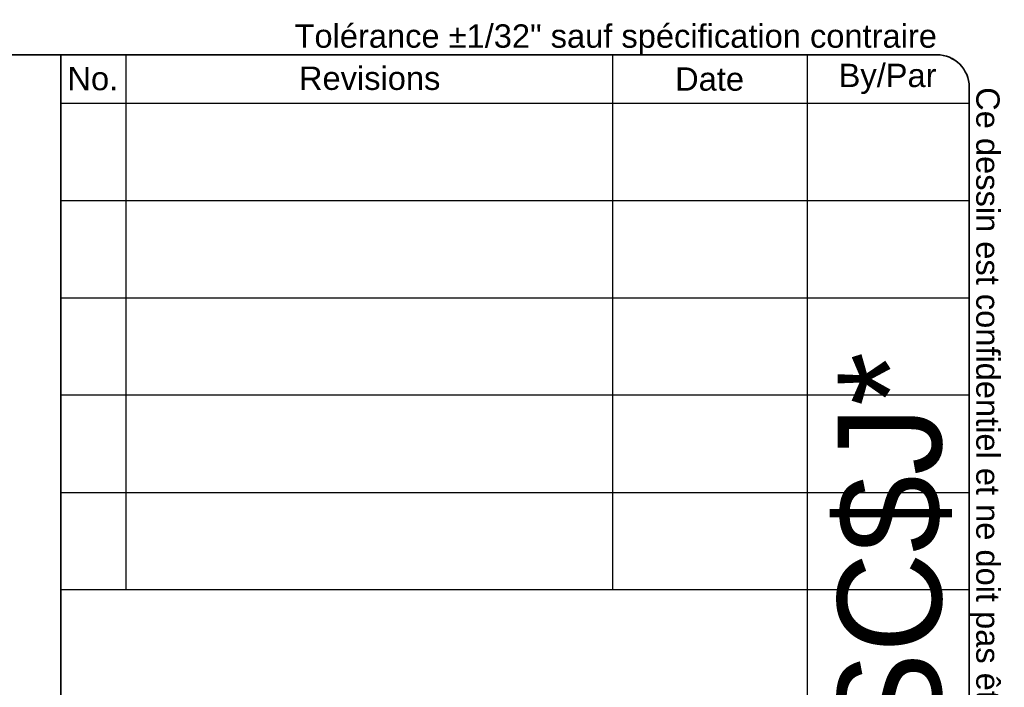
# Model space of a CAD drawing. Header units: inches. Extents: x 3 to 143, y 2 to 93.
# Tile 36 of 36: x 110 to 143, y 71 to 93. Entities that reach past the tile are written whole.
import ezdxf
from ezdxf.enums import TextEntityAlignment as Align

# ---------------------------------------------------------------- set-up
doc = ezdxf.new("R2010")
doc.units = ezdxf.units.IN
doc.header["$LTSCALE"] = 8.561686
doc.header["$MEASUREMENT"] = 0
doc.layers.get('0').update_dxf_attribs({"lineweight": 25})
doc.layers.add('Sketch Geometry(ANSI)', color=7, linetype='Continuous', lineweight=25)
doc.layers.add('Symbols(ANSI)', color=7, linetype='Continuous', lineweight=25)
doc.styles.add('Current-ANSI', font='arial.ttf')
doc.styles.add('Text Style44', font='arialbd.ttf')
doc.styles.add('Text Style83', font='FRE3OF9X.TTF')

# ---------------------------------------------------------------- blocks, each defined once
blk = doc.blocks.new('Title Blocks EXM - ANSI B')
at = {"layer": 'Sketch Geometry(ANSI)'}
for p, q in [((13.25, 10.687), (16.625, 10.687)), ((13.5, 10.687), (13.5, 8.625)), ((15.375, 10.687), (15.375, 8.625)), ((16.125, 10.687), (16.125, 3.5)), ((16.75, 10.562), (16.75, 0.375)), ((13.25, 10.5), (16.75, 10.5)), ((13.25, 10.125), (16.75, 10.125)), ((13.25, 9.75), (16.75, 9.75)), ((16.75, 9.375), (13.25, 9.375)), ((13.25, 9), (16.75, 9)), ((16.75, 9), (16.75, 8.625)), ((13.25, 8.625), (16.75, 8.625))]:
    blk.add_line(p, q, dxfattribs=at)
at = {"layer": 'Sketch Geometry(ANSI)', "linetype": 'Continuous', "lineweight": 35}
for q in [(13.25, 10.687), (13.25, 3.5)]:
    blk.add_line((13.25, 8.625), q, dxfattribs=at)
at = {"layer": 'Sketch Geometry(ANSI)'}
blk.add_arc((16.625, 10.562), 0.125, 0, 90, dxfattribs=at)
at = {"layer": 'Symbols(ANSI)', "color": 7, "char_height": 0.09, "attachment_point": 5, "style": 'Current-ANSI'}
for s, insert, width in [('No.', (13.3727, 10.5947), 0.250391), ('Revisions', (14.4395, 10.5958), 1.873306), ('Date', (15.7494, 10.5928), 0.751347), ('By/Par', (16.4354, 10.5938), 0.622018)]:
    blk.add_mtext(s, dxfattribs=dict(at, insert=insert, width=width))
at = {"layer": 'Symbols(ANSI)', "color": 7, "style": 'Current-ANSI'}
for tag, p in [('REV1', (13.3753, 10.3127)), ('REV1DATE', (15.7496, 10.31)), ('REV1BY', (16.4371, 10.3133)), ('REV2', (13.3734, 9.9377)), ('REV2DATE', (15.7475, 9.9406)), ('REV2BY', (16.4372, 9.9385)), ('REV3', (13.3741, 9.563)), ('REV3DATE', (15.7516, 9.563)), ('REV3BY', (16.4372, 9.5635)), ('REV4', (13.3766, 9.1879)), ('REV4DATE', (15.7516, 9.1879)), ('REV4BY', (16.4411, 9.1885)), ('REV5', (13.3734, 8.8129)), ('REV5DATE', (15.7516, 8.8129)), ('REV5BY', (16.4379, 8.8113)), ('MFG_APPROVED_DATE', (16.3934, 2.3745)), ('DETAIL_REV', (16.2494, 0.9257))]:
    blk.add_attdef(tag, text='', height=0.09, dxfattribs=at).set_placement(p, align=Align.MIDDLE_CENTER)
for tag, p in [('REV1DESC', (13.5255, 10.3098)), ('REV2DESC', (13.5253, 9.9374)), ('REV3DESC', (13.528, 9.5635)), ('REV4DESC', (13.533, 9.1903)), ('REV5DESC', (13.5322, 8.8113)), ('COMPANY', (14.1202, 2.375))]:
    blk.add_attdef(tag, text='', height=0.09, dxfattribs=at).set_placement(p, align=Align.MIDDLE_LEFT)
at = {"layer": 'Symbols(ANSI)', "color": 7, "style": 'Text Style83'}
blk.add_attdef('BARCODE_001', (16.6427, 4.0397), '', height=0.4, rotation=90, dxfattribs=at)
at = {"layer": 'Symbols(ANSI)', "color": 7}
for tag, p, height, style in [('IDW_DATE_001', (16.1064, 2.0805), 0.09, 'Current-ANSI'), ('MATERIEL_001', (13.9591, 1.7815), 0.09, 'Current-ANSI'), ('COLOR_001', (14.2747, 1.4037), 0.09, 'Current-ANSI'), ('FINISH_001', (16.106, 1.3941), 0.09, 'Current-ANSI'), ('IDW_DESC_001', (13.6212, 0.8851), 0.09, 'Current-ANSI'), ('Sheet_Number_001', (16.3461, 0.5799), 0.09, 'Current-ANSI'), ('IDW_REV_001', (15.9474, 0.3552), 0.14, 'Text Style44'), ('IDW_NAME_001', (13.7961, 0.3043), 0.14, 'Text Style44'), ('Number_of_sheets_001', (16.5505, 0.3309), 0.09, 'Current-ANSI')]:
    blk.add_attdef(tag, p, '', height=height, dxfattribs=dict(at, style=style))
blk = doc.blocks.new('Borders 1_EXM - B (Inch)')
at = {"layer": 'Sketch Geometry(ANSI)', "linetype": 'Continuous', "lineweight": 35}
for p, q in [((16.4375, 10.6915), (0.5625, 10.6915)), ((16.5625, 0.3795), (16.5625, 10.5665))]:
    blk.add_line(p, q, dxfattribs=at)
blk.add_arc((16.4375, 10.5665), 0.125, 0, 90, dxfattribs=at)
at = {"layer": 'Symbols(ANSI)', "color": 7, "insert": (13.9625, 10.6915), "char_height": 0.09, "attachment_point": 7, "style": 'Current-ANSI'}
blk.add_mtext('Tolérance ±1/32" sauf spécification contraire', dxfattribs=at)
at = {"layer": 'Symbols(ANSI)', "color": 7, "insert": (16.5625, 10.5665), "char_height": 0.09, "attachment_point": 7, "rotation": 270, "style": 'Current-ANSI'}
blk.add_mtext('Ce dessin est confidentiel et ne doit pas être reproduit ou utilisé sans le consentement de EXM', dxfattribs=at)
at = {"layer": 'Symbols(ANSI)', "color": 7, "style": 'Current-ANSI'}
blk.add_attdef('FILENAME_AND_PATH_001', (6.0337, 10.718), '', height=0.09, dxfattribs=at)

msp = doc.modelspace()

# ---------------------------------------------------------------- block references
at = {"xscale": 8.561686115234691, "yscale": 8.561686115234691, "zscale": 8.561686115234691}
msp.add_blockref('Borders 1_EXM - B (Inch)', (0, 0), dxfattribs=at)
ref = msp.add_blockref('Title Blocks EXM - ANSI B', (-1.6053, 0.0389), dxfattribs=dict(xscale=8.561686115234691, yscale=8.561686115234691, zscale=8.561686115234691))
ref.add_attrib('BARCODE_001', '*$H1100SS6036SC$J*', (140.8846, 34.6253), dxfattribs={"layer": 'Symbols(ANSI)', "color": 7, "height": 3.424675, "rotation": 90, "style": 'Text Style83'})

doc.saveas('drawing.dxf')
